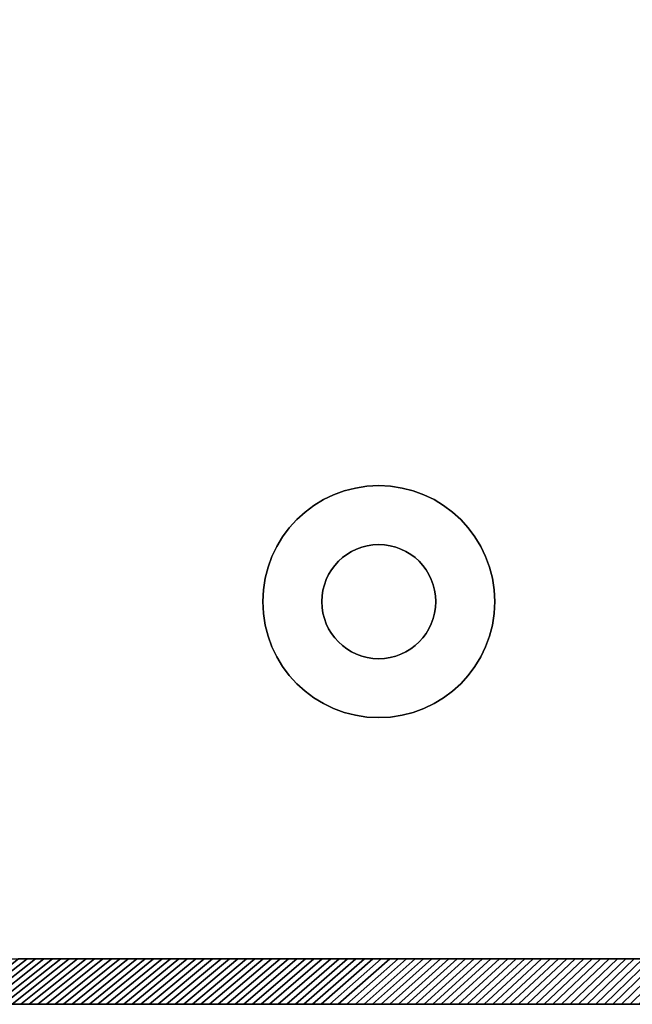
# Model space of a CAD drawing. Extents: x -14.9 to 10.5, y -11.3 to 8.7.
# Tile 2 of 14: x -11.6 to -8.4, y -11.3 to -6.2. Entities that reach past the tile are written whole.
import ezdxf

# ---------------------------------------------------------------- set-up
doc = ezdxf.new("R2010")
doc.units = 0
doc.header["$MEASUREMENT"] = 0
doc.layers.get('0').update_dxf_attribs({"linetype": 'CONTINUOUS'})

msp = doc.modelspace()

# ---------------------------------------------------------------- linework, layer by layer
at = {"elevation": -14.2262}
msp.add_lwpolyline([(10.5408, 5.0585, 0.164351), (10.5409, 5.1343), (9.4798, 8.6128, 0.32213), (9.3678, 8.6934), (8.7795, 8.6934), (-14.6962, 8.6934, 0.376322), (-14.9017, 8.4589), (-14.9017, -11.0714), (-14.9017, -11.0721, 0.376322), (-14.6962, -11.3066), (8.7795, -11.3066), (9.3678, -11.3066, 0.318681), (9.4804, -11.2243), (10.5409, -7.7474, 0.154887), (10.542, -7.6752, -0.15531)], format="xyb", close=True, dxfattribs=at)
for radius in [0.6011, 0.2956]:
    msp.add_circle((-9.76, -9.22, -14.4624), radius)
at = {"extrusion": (0, 0, -1)}
for radius in [0.6011, 0.2956]:
    msp.add_circle((9.76, -9.22, -13.59), radius, dxfattribs=at)
at = {"extrusion": (-6.12323e-17, -1, -1.83697e-16)}
for centre, radius in [((-9.7921, -12.3758, 11.3066), 0.6102), ((-9.7921, 11.5061, 11.3066), 0.6102), ((-9.7921, -12.3758, 11.3066), 0.2756), ((-9.7921, 11.5061, 11.3066), 0.2756)]:
    msp.add_circle(centre, radius, dxfattribs=at)

# ---------------------------------------------------------------- meshes
mesh = msp.add_polymesh((2, 9))
for k, corner in enumerate([(-11.6163, -11.3066, -14.2262), (-11.6607, -11.3066, -14.2262), (-11.7052, -11.3066, -14.2262), (-11.7497, -11.3066, -14.2262), (-11.7942, -11.3066, -14.2262), (-11.8387, -11.3066, -14.2262), (-11.8832, -11.3066, -14.2262), (-11.9277, -11.3066, -14.2262), (-11.9722, -11.3066, -14.2262), (-11.3212, -11.0704, -14.4624), (-11.3649, -11.0704, -14.4624), (-11.4087, -11.0704, -14.4624), (-11.4524, -11.0704, -14.4624), (-11.4961, -11.0704, -14.4624), (-11.5398, -11.0704, -14.4624), (-11.5836, -11.0704, -14.4624), (-11.6273, -11.0704, -14.4624), (-11.671, -11.0704, -14.4624)]):
    mesh.set_mesh_vertex(divmod(k, 9), corner)
mesh = msp.add_polymesh((2, 9))
for k, corner in enumerate([(-11.9277, -11.3066, 13.3538), (-11.8832, -11.3066, 13.3538), (-11.8387, -11.3066, 13.3538), (-11.7942, -11.3066, 13.3538), (-11.7497, -11.3066, 13.3538), (-11.7052, -11.3066, 13.3538), (-11.6607, -11.3066, 13.3538), (-11.6163, -11.3066, 13.3538), (-11.5718, -11.3066, 13.3538), (-11.6273, -11.0704, 13.59), (-11.5836, -11.0704, 13.59), (-11.5398, -11.0704, 13.59), (-11.4961, -11.0704, 13.59), (-11.4524, -11.0704, 13.59), (-11.4087, -11.0704, 13.59), (-11.3649, -11.0704, 13.59), (-11.3212, -11.0704, 13.59), (-11.2775, -11.0704, 13.59)]):
    mesh.set_mesh_vertex(divmod(k, 9), corner)
mesh = msp.add_polymesh((2, 9))
for k, corner in enumerate([(-11.2603, -11.3066, -14.2262), (-11.3048, -11.3066, -14.2262), (-11.3493, -11.3066, -14.2262), (-11.3938, -11.3066, -14.2262), (-11.4383, -11.3066, -14.2262), (-11.4828, -11.3066, -14.2262), (-11.5273, -11.3066, -14.2262), (-11.5718, -11.3066, -14.2262), (-11.6163, -11.3066, -14.2262), (-10.9714, -11.0704, -14.4624), (-11.0151, -11.0704, -14.4624), (-11.0588, -11.0704, -14.4624), (-11.1026, -11.0704, -14.4624), (-11.1463, -11.0704, -14.4624), (-11.19, -11.0704, -14.4624), (-11.2337, -11.0704, -14.4624), (-11.2775, -11.0704, -14.4624), (-11.3212, -11.0704, -14.4624)]):
    mesh.set_mesh_vertex(divmod(k, 9), corner)
mesh = msp.add_polymesh((2, 9))
for k, corner in enumerate([(-11.5718, -11.3066, 13.3538), (-11.5273, -11.3066, 13.3538), (-11.4828, -11.3066, 13.3538), (-11.4383, -11.3066, 13.3538), (-11.3938, -11.3066, 13.3538), (-11.3493, -11.3066, 13.3538), (-11.3048, -11.3066, 13.3538), (-11.2603, -11.3066, 13.3538), (-11.2158, -11.3066, 13.3538), (-11.2775, -11.0704, 13.59), (-11.2337, -11.0704, 13.59), (-11.19, -11.0704, 13.59), (-11.1463, -11.0704, 13.59), (-11.1026, -11.0704, 13.59), (-11.0588, -11.0704, 13.59), (-11.0151, -11.0704, 13.59), (-10.9714, -11.0704, 13.59), (-10.9277, -11.0704, 13.59)]):
    mesh.set_mesh_vertex(divmod(k, 9), corner)
mesh = msp.add_polymesh((2, 9))
for k, corner in enumerate([(-10.9043, -11.3066, -14.2262), (-10.9488, -11.3066, -14.2262), (-10.9933, -11.3066, -14.2262), (-11.0378, -11.3066, -14.2262), (-11.0823, -11.3066, -14.2262), (-11.1268, -11.3066, -14.2262), (-11.1713, -11.3066, -14.2262), (-11.2158, -11.3066, -14.2262), (-11.2603, -11.3066, -14.2262), (-10.6216, -11.0704, -14.4624), (-10.6653, -11.0704, -14.4624), (-10.709, -11.0704, -14.4624), (-10.7527, -11.0704, -14.4624), (-10.7965, -11.0704, -14.4624), (-10.8402, -11.0704, -14.4624), (-10.8839, -11.0704, -14.4624), (-10.9277, -11.0704, -14.4624), (-10.9714, -11.0704, -14.4624)]):
    mesh.set_mesh_vertex(divmod(k, 9), corner)
mesh = msp.add_polymesh((2, 9))
for k, corner in enumerate([(-11.2158, -11.3066, 13.3538), (-11.1713, -11.3066, 13.3538), (-11.1268, -11.3066, 13.3538), (-11.0823, -11.3066, 13.3538), (-11.0378, -11.3066, 13.3538), (-10.9933, -11.3066, 13.3538), (-10.9488, -11.3066, 13.3538), (-10.9043, -11.3066, 13.3538), (-10.8598, -11.3066, 13.3538), (-10.9277, -11.0704, 13.59), (-10.8839, -11.0704, 13.59), (-10.8402, -11.0704, 13.59), (-10.7965, -11.0704, 13.59), (-10.7527, -11.0704, 13.59), (-10.709, -11.0704, 13.59), (-10.6653, -11.0704, 13.59), (-10.6216, -11.0704, 13.59), (-10.5778, -11.0704, 13.59)]):
    mesh.set_mesh_vertex(divmod(k, 9), corner)
mesh = msp.add_polymesh((2, 9))
for k, corner in enumerate([(-10.5483, -11.3066, -14.2262), (-10.5928, -11.3066, -14.2262), (-10.6373, -11.3066, -14.2262), (-10.6818, -11.3066, -14.2262), (-10.7263, -11.3066, -14.2262), (-10.7708, -11.3066, -14.2262), (-10.8153, -11.3066, -14.2262), (-10.8598, -11.3066, -14.2262), (-10.9043, -11.3066, -14.2262), (-10.2717, -11.0704, -14.4624), (-10.3155, -11.0704, -14.4624), (-10.3592, -11.0704, -14.4624), (-10.4029, -11.0704, -14.4624), (-10.4466, -11.0704, -14.4624), (-10.4904, -11.0704, -14.4624), (-10.5341, -11.0704, -14.4624), (-10.5778, -11.0704, -14.4624), (-10.6216, -11.0704, -14.4624)]):
    mesh.set_mesh_vertex(divmod(k, 9), corner)
mesh = msp.add_polymesh((2, 9))
for k, corner in enumerate([(-10.8598, -11.3066, 13.3538), (-10.8153, -11.3066, 13.3538), (-10.7708, -11.3066, 13.3538), (-10.7263, -11.3066, 13.3538), (-10.6818, -11.3066, 13.3538), (-10.6373, -11.3066, 13.3538), (-10.5928, -11.3066, 13.3538), (-10.5483, -11.3066, 13.3538), (-10.5038, -11.3066, 13.3538), (-10.5778, -11.0704, 13.59), (-10.5341, -11.0704, 13.59), (-10.4904, -11.0704, 13.59), (-10.4466, -11.0704, 13.59), (-10.4029, -11.0704, 13.59), (-10.3592, -11.0704, 13.59), (-10.3155, -11.0704, 13.59), (-10.2717, -11.0704, 13.59), (-10.228, -11.0704, 13.59)]):
    mesh.set_mesh_vertex(divmod(k, 9), corner)
mesh = msp.add_polymesh((2, 9))
for k, corner in enumerate([(-10.1923, -11.3066, -14.2262), (-10.2368, -11.3066, -14.2262), (-10.2813, -11.3066, -14.2262), (-10.3258, -11.3066, -14.2262), (-10.3703, -11.3066, -14.2262), (-10.4148, -11.3066, -14.2262), (-10.4593, -11.3066, -14.2262), (-10.5038, -11.3066, -14.2262), (-10.5483, -11.3066, -14.2262), (-9.9219, -11.0704, -14.4624), (-9.9656, -11.0704, -14.4624), (-10.0094, -11.0704, -14.4624), (-10.0531, -11.0704, -14.4624), (-10.0968, -11.0704, -14.4624), (-10.1406, -11.0704, -14.4624), (-10.1843, -11.0704, -14.4624), (-10.228, -11.0704, -14.4624), (-10.2717, -11.0704, -14.4624)]):
    mesh.set_mesh_vertex(divmod(k, 9), corner)
mesh = msp.add_polymesh((2, 9))
for k, corner in enumerate([(-10.5038, -11.3066, 13.3538), (-10.4593, -11.3066, 13.3538), (-10.4148, -11.3066, 13.3538), (-10.3703, -11.3066, 13.3538), (-10.3258, -11.3066, 13.3538), (-10.2813, -11.3066, 13.3538), (-10.2368, -11.3066, 13.3538), (-10.1923, -11.3066, 13.3538), (-10.1478, -11.3066, 13.3538), (-10.228, -11.0704, 13.59), (-10.1843, -11.0704, 13.59), (-10.1406, -11.0704, 13.59), (-10.0968, -11.0704, 13.59), (-10.0531, -11.0704, 13.59), (-10.0094, -11.0704, 13.59), (-9.9656, -11.0704, 13.59), (-9.9219, -11.0704, 13.59), (-9.8782, -11.0704, 13.59)]):
    mesh.set_mesh_vertex(divmod(k, 9), corner)
mesh = msp.add_polymesh((2, 9))
for k, corner in enumerate([(-9.8363, -11.3066, -14.2262), (-9.8808, -11.3066, -14.2262), (-9.9253, -11.3066, -14.2262), (-9.9698, -11.3066, -14.2262), (-10.0143, -11.3066, -14.2262), (-10.0588, -11.3066, -14.2262), (-10.1033, -11.3066, -14.2262), (-10.1478, -11.3066, -14.2262), (-10.1923, -11.3066, -14.2262), (-9.5721, -11.0704, -14.4624), (-9.6158, -11.0704, -14.4624), (-9.6595, -11.0704, -14.4624), (-9.7033, -11.0704, -14.4624), (-9.747, -11.0704, -14.4624), (-9.7907, -11.0704, -14.4624), (-9.8345, -11.0704, -14.4624), (-9.8782, -11.0704, -14.4624), (-9.9219, -11.0704, -14.4624)]):
    mesh.set_mesh_vertex(divmod(k, 9), corner)
mesh = msp.add_polymesh((2, 9))
for k, corner in enumerate([(-10.1478, -11.3066, 13.3538), (-10.1033, -11.3066, 13.3538), (-10.0588, -11.3066, 13.3538), (-10.0143, -11.3066, 13.3538), (-9.9698, -11.3066, 13.3538), (-9.9253, -11.3066, 13.3538), (-9.8808, -11.3066, 13.3538), (-9.8363, -11.3066, 13.3538), (-9.7918, -11.3066, 13.3538), (-9.8782, -11.0704, 13.59), (-9.8345, -11.0704, 13.59), (-9.7907, -11.0704, 13.59), (-9.747, -11.0704, 13.59), (-9.7033, -11.0704, 13.59), (-9.6595, -11.0704, 13.59), (-9.6158, -11.0704, 13.59), (-9.5721, -11.0704, 13.59), (-9.5284, -11.0704, 13.59)]):
    mesh.set_mesh_vertex(divmod(k, 9), corner)
mesh = msp.add_polymesh((2, 9))
for k, corner in enumerate([(-9.4804, -11.3066, -14.2262), (-9.5248, -11.3066, -14.2262), (-9.5693, -11.3066, -14.2262), (-9.6138, -11.3066, -14.2262), (-9.6583, -11.3066, -14.2262), (-9.7028, -11.3066, -14.2262), (-9.7473, -11.3066, -14.2262), (-9.7918, -11.3066, -14.2262), (-9.8363, -11.3066, -14.2262), (-9.2223, -11.0704, -14.4624), (-9.266, -11.0704, -14.4624), (-9.3097, -11.0704, -14.4624), (-9.3535, -11.0704, -14.4624), (-9.3972, -11.0704, -14.4624), (-9.4409, -11.0704, -14.4624), (-9.4846, -11.0704, -14.4624), (-9.5284, -11.0704, -14.4624), (-9.5721, -11.0704, -14.4624)]):
    mesh.set_mesh_vertex(divmod(k, 9), corner)
mesh = msp.add_polymesh((2, 9))
for k, corner in enumerate([(-9.7918, -11.3066, 13.3538), (-9.7473, -11.3066, 13.3538), (-9.7028, -11.3066, 13.3538), (-9.6583, -11.3066, 13.3538), (-9.6138, -11.3066, 13.3538), (-9.5693, -11.3066, 13.3538), (-9.5248, -11.3066, 13.3538), (-9.4804, -11.3066, 13.3538), (-9.4359, -11.3066, 13.3538), (-9.5284, -11.0704, 13.59), (-9.4846, -11.0704, 13.59), (-9.4409, -11.0704, 13.59), (-9.3972, -11.0704, 13.59), (-9.3535, -11.0704, 13.59), (-9.3097, -11.0704, 13.59), (-9.266, -11.0704, 13.59), (-9.2223, -11.0704, 13.59), (-9.1785, -11.0704, 13.59)]):
    mesh.set_mesh_vertex(divmod(k, 9), corner)
mesh = msp.add_polymesh((2, 9))
for k, corner in enumerate([(-9.1244, -11.3066, -14.2262), (-9.1689, -11.3066, -14.2262), (-9.2134, -11.3066, -14.2262), (-9.2579, -11.3066, -14.2262), (-9.3024, -11.3066, -14.2262), (-9.3469, -11.3066, -14.2262), (-9.3914, -11.3066, -14.2262), (-9.4359, -11.3066, -14.2262), (-9.4804, -11.3066, -14.2262), (-8.8724, -11.0704, -14.4624), (-8.9162, -11.0704, -14.4624), (-8.9599, -11.0704, -14.4624), (-9.0036, -11.0704, -14.4624), (-9.0474, -11.0704, -14.4624), (-9.0911, -11.0704, -14.4624), (-9.1348, -11.0704, -14.4624), (-9.1785, -11.0704, -14.4624), (-9.2223, -11.0704, -14.4624)]):
    mesh.set_mesh_vertex(divmod(k, 9), corner)
mesh = msp.add_polymesh((2, 9))
for k, corner in enumerate([(-9.4359, -11.3066, 13.3538), (-9.3914, -11.3066, 13.3538), (-9.3469, -11.3066, 13.3538), (-9.3024, -11.3066, 13.3538), (-9.2579, -11.3066, 13.3538), (-9.2134, -11.3066, 13.3538), (-9.1689, -11.3066, 13.3538), (-9.1244, -11.3066, 13.3538), (-9.0799, -11.3066, 13.3538), (-9.1785, -11.0704, 13.59), (-9.1348, -11.0704, 13.59), (-9.0911, -11.0704, 13.59), (-9.0474, -11.0704, 13.59), (-9.0036, -11.0704, 13.59), (-8.9599, -11.0704, 13.59), (-8.9162, -11.0704, 13.59), (-8.8724, -11.0704, 13.59), (-8.8287, -11.0704, 13.59)]):
    mesh.set_mesh_vertex(divmod(k, 9), corner)
mesh = msp.add_polymesh((2, 9))
for k, corner in enumerate([(-8.7684, -11.3066, -14.2262), (-8.8129, -11.3066, -14.2262), (-8.8574, -11.3066, -14.2262), (-8.9019, -11.3066, -14.2262), (-8.9464, -11.3066, -14.2262), (-8.9909, -11.3066, -14.2262), (-9.0354, -11.3066, -14.2262), (-9.0799, -11.3066, -14.2262), (-9.1244, -11.3066, -14.2262), (-8.5226, -11.0704, -14.4624), (-8.5664, -11.0704, -14.4624), (-8.6101, -11.0704, -14.4624), (-8.6538, -11.0704, -14.4624), (-8.6975, -11.0704, -14.4624), (-8.7413, -11.0704, -14.4624), (-8.785, -11.0704, -14.4624), (-8.8287, -11.0704, -14.4624), (-8.8724, -11.0704, -14.4624)]):
    mesh.set_mesh_vertex(divmod(k, 9), corner)
mesh = msp.add_polymesh((2, 9))
for k, corner in enumerate([(-9.0799, -11.3066, 13.3538), (-9.0354, -11.3066, 13.3538), (-8.9909, -11.3066, 13.3538), (-8.9464, -11.3066, 13.3538), (-8.9019, -11.3066, 13.3538), (-8.8574, -11.3066, 13.3538), (-8.8129, -11.3066, 13.3538), (-8.7684, -11.3066, 13.3538), (-8.7239, -11.3066, 13.3538), (-8.8287, -11.0704, 13.59), (-8.785, -11.0704, 13.59), (-8.7413, -11.0704, 13.59), (-8.6975, -11.0704, 13.59), (-8.6538, -11.0704, 13.59), (-8.6101, -11.0704, 13.59), (-8.5664, -11.0704, 13.59), (-8.5226, -11.0704, 13.59), (-8.4789, -11.0704, 13.59)]):
    mesh.set_mesh_vertex(divmod(k, 9), corner)
mesh = msp.add_polymesh((2, 9))
for k, corner in enumerate([(-8.4124, -11.3066, -14.2262), (-8.4569, -11.3066, -14.2262), (-8.5014, -11.3066, -14.2262), (-8.5459, -11.3066, -14.2262), (-8.5904, -11.3066, -14.2262), (-8.6349, -11.3066, -14.2262), (-8.6794, -11.3066, -14.2262), (-8.7239, -11.3066, -14.2262), (-8.7684, -11.3066, -14.2262), (-8.1728, -11.0704, -14.4624), (-8.2165, -11.0704, -14.4624), (-8.2603, -11.0704, -14.4624), (-8.304, -11.0704, -14.4624), (-8.3477, -11.0704, -14.4624), (-8.3914, -11.0704, -14.4624), (-8.4352, -11.0704, -14.4624), (-8.4789, -11.0704, -14.4624), (-8.5226, -11.0704, -14.4624)]):
    mesh.set_mesh_vertex(divmod(k, 9), corner)
mesh = msp.add_polymesh((2, 9))
for k, corner in enumerate([(-8.7239, -11.3066, 13.3538), (-8.6794, -11.3066, 13.3538), (-8.6349, -11.3066, 13.3538), (-8.5904, -11.3066, 13.3538), (-8.5459, -11.3066, 13.3538), (-8.5014, -11.3066, 13.3538), (-8.4569, -11.3066, 13.3538), (-8.4124, -11.3066, 13.3538), (-8.3679, -11.3066, 13.3538), (-8.4789, -11.0704, 13.59), (-8.4352, -11.0704, 13.59), (-8.3914, -11.0704, 13.59), (-8.3477, -11.0704, 13.59), (-8.304, -11.0704, 13.59), (-8.2603, -11.0704, 13.59), (-8.2165, -11.0704, 13.59), (-8.1728, -11.0704, 13.59), (-8.1291, -11.0704, 13.59)]):
    mesh.set_mesh_vertex(divmod(k, 9), corner)

doc.saveas('drawing.dxf')
